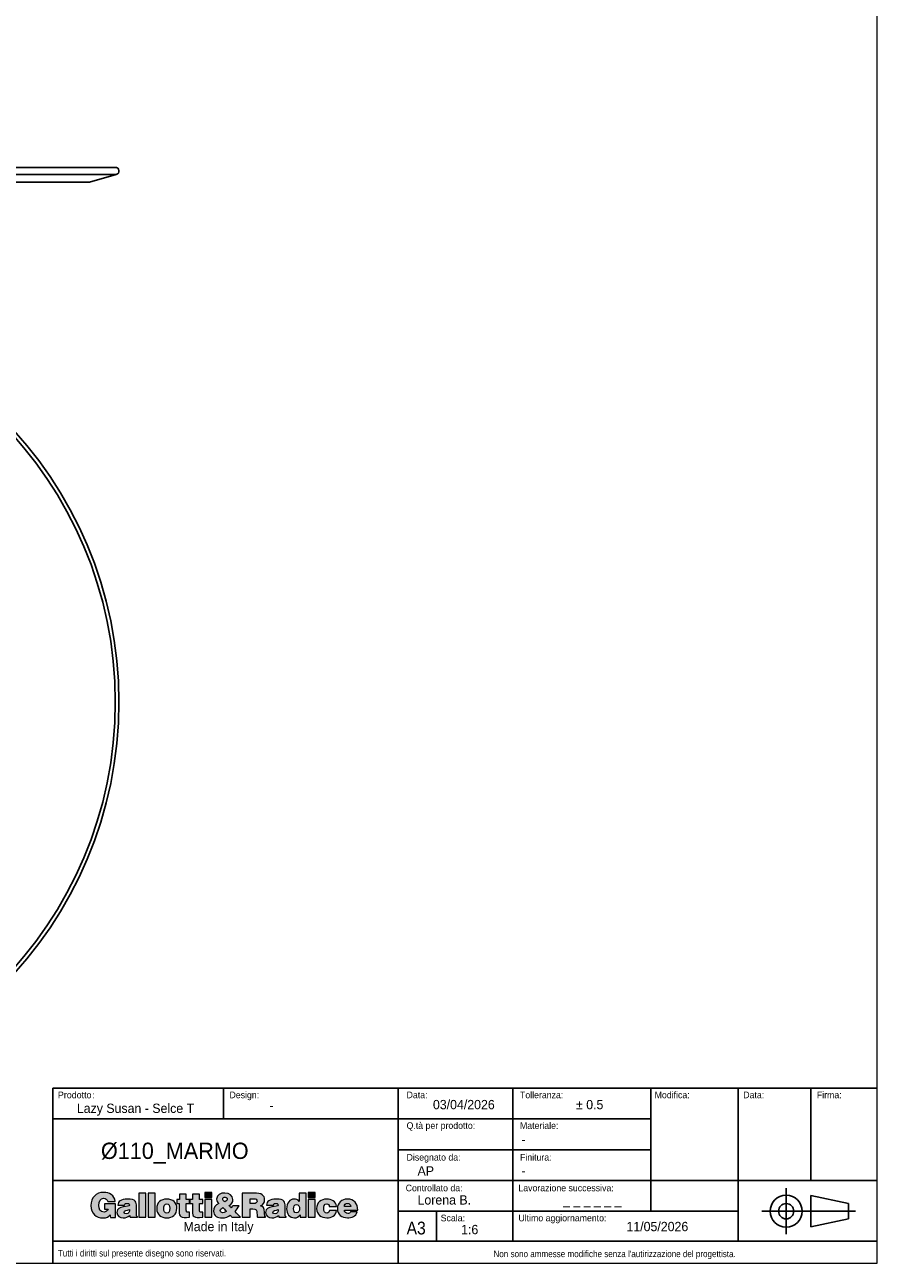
# Model space of a CAD drawing. Header units: millimetres. Extents: x 4005 to 11385, y -1831 to 1613.
# Tile 9 of 12: x 10223 to 11385, y -1831 to -144. Entities that reach past the tile are written whole.
import ezdxf

# ---------------------------------------------------------------- set-up
doc = ezdxf.new("R2010")
doc.units = ezdxf.units.MM
doc.header["$LTSCALE"] = 6
doc.layers.add('ANNOTAZIONI', color=8, linetype='Continuous')
doc.styles.add('SLDTEXTSTYLE1', font='GOTHIC.TTF', dxfattribs={"width": 0.913})
doc.styles.add('SLDTEXTSTYLE2', font='arial.ttf', dxfattribs={"width": 0.948})
doc.styles.add('SLDTEXTSTYLE3', font='arial.ttf', dxfattribs={"width": 0.948})

# ---------------------------------------------------------------- blocks, each defined once
blk = doc.blocks.new('logo_punti di controllo')
at = {"layer": 'ANNOTAZIONI'}
h = blk.add_hatch(color=256, dxfattribs=at)
edge = h.paths.add_edge_path(flags=0)
edge.add_line((169.2, 18.4), (169.2, 64.1))
edge.add_line((169.2, 64.1), (132.1, 64.1))
edge.add_line((132.1, 64.1), (132.1, 46.2))
edge.add_line((132.1, 46.2), (144.1, 46.2))
edge.add_spline(control_points=[(144.1, 46.2), (142.7, 40.5), (135.7, 36.7), (130.2, 36.7), (116.5, 36.7), (112.8, 47.4), (112.8, 59.1), (112.8, 73.7), (117.9, 83.3), (128.6, 83.3), (135.6, 83.3), (140.5, 79.7), (142.5, 72.9)], knot_values=[31.661, 31.661, 31.661, 31.661, 32.661, 32.661, 32.661, 33.661, 33.661, 33.661, 34.661, 34.661, 34.661, 35.661, 35.661, 35.661, 35.661], weights=[1, 1, 1, 1, 1, 1, 1, 1, 1, 1, 1, 1, 1], degree=3, periodic=0)
edge.add_line((142.5, 72.9), (168.2, 72.9))
edge.add_spline(control_points=[(168.2, 72.9), (164.9, 93.2), (148.9, 103.6), (129, 103.6), (102.2, 103.6), (85.7, 85.4), (85.7, 59), (85.7, 30.1), (104.6, 16.4), (125.8, 16.4), (138.8, 16.4), (146.3, 21.3), (150.7, 26.5)], knot_values=[47.825, 47.825, 47.825, 47.825, 48.825, 48.825, 48.825, 49.825, 49.825, 49.825, 50.825, 50.825, 50.825, 51.825, 51.825, 51.825, 51.825], weights=[1, 1, 1, 1, 1, 1, 1, 1, 1, 1, 1, 1, 1], degree=3, periodic=0)
edge.add_line((150.7, 26.5), (151.8, 18.4))
edge.add_line((151.8, 18.4), (169.2, 18.4))
for points in [[(272.4, 18.6), (272.4, 101.4), (248.5, 101.4), (248.5, 18.6)], [(304.5, 18.6), (304.5, 101.4), (280.6, 101.4), (280.6, 18.6)], [(473.1, 103.6), (473.1, 86.6), (497, 86.6), (497, 103.6)], [(825.7, 103.6), (825.7, 86.6), (849.6, 86.6), (849.6, 103.6)], [(497, 18.6), (497, 78.9), (473.1, 78.9), (473.1, 18.6)], [(849.6, 18.6), (849.6, 78.9), (825.7, 78.9), (825.7, 18.6)]]:
    blk.add_hatch(color=256, dxfattribs=at).paths.add_polyline_path(points, flags=0)
h = blk.add_hatch(color=256, dxfattribs=at)
edge = h.paths.add_edge_path(flags=0)
edge.add_line((421.4, 18.6), (421.4, 35.7))
edge.add_spline(control_points=[(421.4, 35.7), (420.2, 35.7), (418.9, 35.7), (417.6, 35.7), (411, 35.7), (410.2, 37.7), (410.2, 43.2), (410.2, 50.5), (410.2, 57.8), (410.2, 65.1)], knot_values=[0, 0, 0, 0, 1.792, 1.792, 1.792, 2.792, 2.792, 2.792, 13.111, 13.111, 13.111, 13.111], weights=[1, 1, 1, 1, 1, 1, 1, 1, 1, 1], degree=3, periodic=0)
edge.add_line((410.2, 65.1), (421.7, 65.1))
edge.add_line((421.7, 65.1), (421.7, 78.9))
edge.add_line((421.7, 78.9), (410.2, 78.9))
edge.add_line((410.2, 78.9), (410.2, 97.6))
edge.add_line((410.2, 97.6), (386.6, 97.6))
edge.add_line((386.6, 97.6), (386.6, 78.9))
edge.add_line((386.6, 78.9), (377.8, 78.9))
edge.add_line((377.8, 78.9), (377.8, 65.1))
edge.add_line((377.8, 65.1), (386.3, 65.1))
edge.add_spline(control_points=[(386.3, 65.1), (386.3, 56.7), (386.3, 48.3), (386.3, 39.9), (386.3, 19.1), (390.1, 16.9), (421.4, 18.6)], knot_values=[74.044, 74.044, 74.044, 74.044, 85.937, 85.937, 85.937, 86.937, 86.937, 86.937, 86.937], weights=[1, 1, 1, 1, 1, 1, 1], degree=3, periodic=0)
h = blk.add_hatch(color=256, dxfattribs=at)
edge = h.paths.add_edge_path(flags=0)
edge.add_line((466.3, 18.6), (466.3, 35.7))
edge.add_spline(control_points=[(466.3, 35.7), (465.1, 35.7), (463.8, 35.7), (462.5, 35.7), (455.9, 35.7), (455.1, 37.7), (455.1, 43.2), (455.1, 50.5), (455.1, 57.8), (455.1, 65.1)], knot_values=[0, 0, 0, 0, 1.792, 1.792, 1.792, 2.792, 2.792, 2.792, 13.111, 13.111, 13.111, 13.111], weights=[1, 1, 1, 1, 1, 1, 1, 1, 1, 1], degree=3, periodic=0)
edge.add_line((455.1, 65.1), (466.6, 65.1))
edge.add_line((466.6, 65.1), (466.6, 78.9))
edge.add_line((466.6, 78.9), (455.1, 78.9))
edge.add_line((455.1, 78.9), (455.1, 97.6))
edge.add_line((455.1, 97.6), (431.5, 97.6))
edge.add_line((431.5, 97.6), (431.5, 78.9))
edge.add_line((431.5, 78.9), (422.7, 78.9))
edge.add_line((422.7, 78.9), (422.7, 65.1))
edge.add_line((422.7, 65.1), (431.2, 65.1))
edge.add_spline(control_points=[(431.2, 65.1), (431.2, 56.7), (431.2, 48.3), (431.2, 39.9), (431.2, 19.1), (435, 16.9), (466.3, 18.6)], knot_values=[74.041, 74.041, 74.041, 74.041, 85.934, 85.934, 85.934, 86.934, 86.934, 86.934, 86.934], weights=[1, 1, 1, 1, 1, 1, 1], degree=3, periodic=0)
h = blk.add_hatch(color=256, dxfattribs=at)
edge = h.paths.add_edge_path(flags=0)
edge.add_line((559.8, 25.6), (566.3, 18.6))
edge.add_line((566.3, 18.6), (595.1, 18.6))
edge.add_line((595.1, 18.6), (576.2, 38))
edge.add_spline(control_points=[(576.2, 38), (581.9, 44), (586.3, 50.9), (590.1, 58.2)], knot_values=[26.367462, 26.367462, 26.367462, 26.367462, 27.367462, 27.367462, 27.367462, 27.367462], weights=[1, 1, 1, 1], degree=3, periodic=0)
edge.add_line((590.1, 58.2), (568.3, 58.2))
edge.add_spline(control_points=[(568.3, 58.2), (566.9, 55.5), (565.2, 53.2), (562.9, 51.3)], knot_values=[37.686462, 37.686462, 37.686462, 37.686462, 38.686462, 38.686462, 38.686462, 38.686462], weights=[1, 1, 1, 1], degree=3, periodic=0)
edge.add_line((562.9, 51.3), (555.8, 58.6))
edge.add_spline(control_points=[(555.8, 58.6), (564.2, 63.2), (569.2, 69.7), (569.2, 79.5), (569.2, 92.9), (556.9, 101.4), (541.6, 101.4), (528.5, 101.4), (513.5, 96.2), (513.5, 80.7), (513.5, 74.3), (516.3, 69.7), (520.6, 65.2)], knot_values=[43.525807, 43.525807, 43.525807, 43.525807, 44.525807, 44.525807, 44.525807, 45.525807, 45.525807, 45.525807, 46.525807, 46.525807, 46.525807, 47.525807, 47.525807, 47.525807, 47.525807], weights=[1, 1, 1, 1, 1, 1, 1, 1, 1, 1, 1, 1, 1], degree=3, periodic=0)
edge.add_spline(control_points=[(520.6, 65.2), (510.1, 59.9), (503.2, 51.6), (503.2, 39.4), (503.2, 23.4), (517.3, 16.4), (532.4, 16.4), (543.2, 16.4), (554.3, 20.9), (559.8, 25.6)], knot_values=[47.525807, 47.525807, 47.525807, 47.525807, 48.525807, 48.525807, 48.525807, 49.525807, 49.525807, 49.525807, 50.525807, 50.525807, 50.525807, 50.525807], weights=[1, 1, 1, 1, 1, 1, 1, 1, 1, 1], degree=3, periodic=0)
edge = h.paths.add_edge_path(flags=0)
edge.add_line((535.2, 51.5), (545.9, 40.2))
edge.add_spline(control_points=[(545.9, 40.2), (547.4, 38.6), (546.8, 39), (543.5, 37)], knot_values=[0, 0, 0, 0, 1, 1, 1, 1], weights=[1, 1, 1, 1], degree=3, periodic=0)
edge.add_spline(control_points=[(543.5, 37), (541.2, 35.6), (536.9, 34), (534.3, 34), (529.6, 34), (526.2, 36.7), (526.2, 41.6), (526.2, 46.3), (530.7, 49.2), (535.2, 51.5)], knot_values=[1, 1, 1, 1, 2, 2, 2, 3, 3, 3, 4, 4, 4, 4], weights=[1, 1, 1, 1, 1, 1, 1, 1, 1, 1], degree=3, periodic=0)
edge = h.paths.add_edge_path(flags=0)
edge.add_spline(control_points=[(541.2, 71.2), (537.3, 73.8), (534.2, 76.7), (534.2, 80.8), (534.2, 85.4), (538.2, 87), (542.2, 87)], knot_values=[2, 2, 2, 2, 3, 3, 3, 4, 4, 4, 4], weights=[1, 1, 1, 1, 1, 1, 1], degree=3, periodic=0)
edge.add_spline(control_points=[(542.2, 87), (544.9, 87), (548.2, 85.9), (549.3, 83.3)], knot_values=[0, 0, 0, 0, 1, 1, 1, 1], weights=[1, 1, 1, 1], degree=3, periodic=0)
edge.add_spline(control_points=[(549.3, 83.3), (551.4, 76.6), (546.6, 73.7), (541.2, 71.2)], knot_values=[1, 1, 1, 1, 2, 2, 2, 2], weights=[1, 1, 1, 1], degree=3, periodic=0)
h = blk.add_hatch(color=256, dxfattribs=at)
edge = h.paths.add_edge_path(flags=0)
edge.add_line((628.3, 47.5), (636.5, 47.5))
edge.add_spline(control_points=[(636.5, 47.5), (649.2, 47.5), (651, 43.9), (651, 33.1), (651, 25.7), (651.7, 20.5), (652.4, 18.6)], knot_values=[0, 0, 0, 0, 1, 1, 1, 2, 2, 2, 2], weights=[1, 1, 1, 1, 1, 1, 1], degree=3, periodic=0)
edge.add_line((652.4, 18.6), (679.9, 18.6))
edge.add_line((679.9, 18.6), (679.9, 21.1))
edge.add_spline(control_points=[(679.9, 21.1), (676.7, 21.1), (677, 24.8), (677, 35.6), (677, 52.3), (671.7, 54.4), (663, 57.6)], knot_values=[16.174, 16.174, 16.174, 16.174, 17.174, 17.174, 17.174, 18.174, 18.174, 18.174, 18.174], weights=[1, 1, 1, 1, 1, 1, 1], degree=3, periodic=0)
edge.add_spline(control_points=[(663, 57.6), (672.6, 60.2), (676.9, 68.3), (676.9, 77.8), (676.9, 93.9), (667.8, 101.4), (640.2, 101.4), (627.2, 101.4), (614.2, 101.4), (601.1, 101.4)], knot_values=[18.174, 18.174, 18.174, 18.174, 19.174, 19.174, 19.174, 20.174, 20.174, 20.174, 38.639, 38.639, 38.639, 38.639], weights=[1, 1, 1, 1, 1, 1, 1, 1, 1, 1], degree=3, periodic=0)
edge.add_line((601.1, 101.4), (601.1, 18.6))
edge.add_line((601.1, 18.6), (628.3, 18.6))
edge.add_line((628.3, 18.6), (628.3, 47.5))
edge = h.paths.add_edge_path(flags=0)
edge.add_line((628.3, 65.6), (628.3, 82.1))
edge.add_spline(control_points=[(628.3, 82.1), (632.5, 82.1), (636.7, 82.1), (640.9, 82.1), (647.2, 82.1), (651.8, 79.3), (651.8, 73.4), (651.8, 67.7), (647.3, 65.6), (639, 65.6), (635.4, 65.6), (631.8, 65.6), (628.3, 65.6)], knot_values=[0, 0, 0, 0, 5.974, 5.974, 5.974, 6.974, 6.974, 6.974, 7.974, 7.974, 7.974, 13.024, 13.024, 13.024, 13.024], weights=[1, 1, 1, 1, 1, 1, 1, 1, 1, 1, 1, 1, 1], degree=3, periodic=0)
h = blk.add_hatch(color=256, dxfattribs=at)
edge = h.paths.add_edge_path(flags=0)
edge.add_line((797.6, 18.6), (819.1, 18.6))
edge.add_line((819.1, 18.6), (819.1, 101.4))
edge.add_line((819.1, 101.4), (795.2, 101.4))
edge.add_line((795.2, 101.4), (795.2, 72.8))
edge.add_spline(control_points=[(795.2, 72.8), (790.2, 78.7), (784.9, 80.6), (777.3, 80.6), (762.9, 80.6), (751.8, 67.6), (751.8, 47.6), (751.8, 30.6), (761, 16.9), (779.1, 16.9), (786.8, 16.9), (792, 19.3), (797.6, 26.7)], knot_values=[63.921, 63.921, 63.921, 63.921, 64.921, 64.921, 64.921, 65.921, 65.921, 65.921, 66.921, 66.921, 66.921, 67.921, 67.921, 67.921, 67.921], weights=[1, 1, 1, 1, 1, 1, 1, 1, 1, 1, 1, 1, 1], degree=3, periodic=0)
edge.add_line((797.6, 26.7), (797.6, 18.6))
edge = h.paths.add_edge_path(flags=0)
edge.add_spline(control_points=[(785.8, 62.1), (793.7, 62.1), (796, 54.8), (796, 48.2), (796, 41.1), (793.4, 34.1), (785.1, 34.1)], knot_values=[2, 2, 2, 2, 3, 3, 3, 4, 4, 4, 4], weights=[1, 1, 1, 1, 1, 1, 1], degree=3, periodic=0)
edge.add_spline(control_points=[(785.1, 34.1), (777.3, 34.1), (775.7, 41.5), (775.7, 47.8), (775.7, 54.5), (777.9, 62.1), (785.8, 62.1)], knot_values=[0, 0, 0, 0, 1, 1, 1, 2, 2, 2, 2], weights=[1, 1, 1, 1, 1, 1, 1], degree=3, periodic=0)
h = blk.add_hatch(color=256, dxfattribs=at)
edge = h.paths.add_edge_path(flags=0)
edge.add_line((219, 18.6), (243.7, 18.6))
edge.add_line((243.7, 18.6), (243.7, 19.8))
edge.add_spline(control_points=[(243.7, 19.8), (240.6, 22.3), (240.5, 24), (240.5, 27.5), (240.5, 36.9), (240.5, 46.2), (240.5, 55.6), (240.5, 70), (238.7, 80.6), (210.2, 80.6), (186.4, 80.6), (177.4, 73.1), (177.4, 60.3)], knot_values=[0.543, 0.543, 0.543, 0.543, 1.543, 1.543, 1.543, 14.848, 14.848, 14.848, 15.848, 15.848, 15.848, 16.848, 16.848, 16.848, 16.848], weights=[1, 1, 1, 1, 1, 1, 1, 1, 1, 1, 1, 1, 1], degree=3, periodic=0)
edge.add_line((177.4, 60.3), (200.3, 60.3))
edge.add_spline(control_points=[(200.3, 60.3), (200.9, 65.5), (205.4, 66.2), (208.7, 66.2), (211.3, 66.2), (216.5, 65.6), (216.5, 61.3), (216.5, 50), (173.7, 62.4), (173.7, 35.1), (173.7, 22.5), (183.8, 16.9), (195.2, 16.9), (204.1, 16.9), (211, 18.7), (217.8, 25.1)], knot_values=[27.71, 27.71, 27.71, 27.71, 28.71, 28.71, 28.71, 29.71, 29.71, 29.71, 30.71, 30.71, 30.71, 31.71, 31.71, 31.71, 32.71, 32.71, 32.71, 32.71], weights=[1, 1, 1, 1, 1, 1, 1, 1, 1, 1, 1, 1, 1, 1, 1, 1], degree=3, periodic=0)
edge.add_line((217.8, 25.1), (219, 18.6))
edge = h.paths.add_edge_path(flags=0)
edge.add_spline(control_points=[(216.5, 45.3), (217.1, 37), (214.4, 30.5), (206, 30.5)], knot_values=[2, 2, 2, 2, 3, 3, 3, 3], weights=[1, 1, 1, 1], degree=3, periodic=0)
edge.add_spline(control_points=[(206, 30.5), (201.3, 30.5), (198.4, 32.5), (198.4, 35.5), (198.4, 43.3), (208.7, 41.5), (216.5, 45.3)], knot_values=[0, 0, 0, 0, 1, 1, 1, 2, 2, 2, 2], weights=[1, 1, 1, 1, 1, 1, 1], degree=3, periodic=0)
h = blk.add_hatch(color=256, dxfattribs=at)
edge = h.paths.add_edge_path(flags=0)
edge.add_spline(control_points=[(378.1, 49.3), (378.1, 68), (365, 80.6), (343.8, 80.6), (323.4, 80.6), (309.6, 69), (309.6, 48)], knot_values=[2, 2, 2, 2, 3, 3, 3, 4, 4, 4, 4], weights=[1, 1, 1, 1, 1, 1, 1], degree=3, periodic=0)
edge.add_spline(control_points=[(309.6, 48), (309.6, 27.5), (324.6, 16.9), (343.9, 16.9), (363.2, 16.9), (378.1, 27.2), (378.1, 49.3)], knot_values=[0, 0, 0, 0, 1, 1, 1, 2, 2, 2, 2], weights=[1, 1, 1, 1, 1, 1, 1], degree=3, periodic=0)
edge = h.paths.add_edge_path(flags=0)
edge.add_spline(control_points=[(343.9, 33), (337.8, 33), (333.5, 37.9), (333.5, 49.3), (333.5, 56.1), (335.9, 64.5), (344.1, 64.5)], knot_values=[2, 2, 2, 2, 3, 3, 3, 4, 4, 4, 4], weights=[1, 1, 1, 1, 1, 1, 1], degree=3, periodic=0)
edge.add_spline(control_points=[(344.1, 64.5), (350.3, 64.8), (354.2, 58.2), (354.2, 49.3), (354.2, 37.9), (350.3, 33), (343.9, 33)], knot_values=[0, 0, 0, 0, 1, 1, 1, 2, 2, 2, 2], weights=[1, 1, 1, 1, 1, 1, 1], degree=3, periodic=0)
h = blk.add_hatch(color=256, dxfattribs=at)
edge = h.paths.add_edge_path(flags=0)
edge.add_line((725.6, 18.6), (750.3, 18.6))
edge.add_line((750.3, 18.6), (750.3, 19.8))
edge.add_spline(control_points=[(750.3, 19.8), (747.2, 22.3), (747.1, 24), (747.1, 27.5), (747.1, 36.9), (747.1, 46.2), (747.1, 55.6), (747.1, 70), (745.4, 80.6), (716.9, 80.6), (693.1, 80.6), (684, 73.1), (684, 60.3)], knot_values=[0.543, 0.543, 0.543, 0.543, 1.543, 1.543, 1.543, 14.848, 14.848, 14.848, 15.848, 15.848, 15.848, 16.848, 16.848, 16.848, 16.848], weights=[1, 1, 1, 1, 1, 1, 1, 1, 1, 1, 1, 1, 1], degree=3, periodic=0)
edge.add_line((684, 60.3), (707, 60.3))
edge.add_spline(control_points=[(707, 60.3), (707.5, 65.5), (712, 66.2), (715.4, 66.2), (717.9, 66.2), (723.2, 65.6), (723.2, 61.3), (723.2, 50), (680.3, 62.4), (680.3, 35.1), (680.3, 22.5), (690.4, 16.9), (701.8, 16.9), (710.8, 16.9), (717.7, 18.7), (724.4, 25.1)], knot_values=[27.709, 27.709, 27.709, 27.709, 28.709, 28.709, 28.709, 29.709, 29.709, 29.709, 30.709, 30.709, 30.709, 31.709, 31.709, 31.709, 32.709, 32.709, 32.709, 32.709], weights=[1, 1, 1, 1, 1, 1, 1, 1, 1, 1, 1, 1, 1, 1, 1, 1], degree=3, periodic=0)
edge.add_line((724.4, 25.1), (725.6, 18.6))
edge = h.paths.add_edge_path(flags=0)
edge.add_spline(control_points=[(723.2, 45.3), (723.7, 37), (721, 30.5), (712.6, 30.5)], knot_values=[2, 2, 2, 2, 3, 3, 3, 3], weights=[1, 1, 1, 1], degree=3, periodic=0)
edge.add_spline(control_points=[(712.6, 30.5), (707.9, 30.5), (705, 32.5), (705, 35.5), (705, 43.3), (715.4, 41.5), (723.2, 45.3)], knot_values=[0, 0, 0, 0, 1, 1, 1, 2, 2, 2, 2], weights=[1, 1, 1, 1, 1, 1, 1], degree=3, periodic=0)
h = blk.add_hatch(color=256, dxfattribs=at)
edge = h.paths.add_edge_path(flags=0)
edge.add_line((897.4, 55.9), (921.7, 55.9))
edge.add_spline(control_points=[(921.7, 55.9), (920, 73.7), (904.8, 80.6), (888.7, 80.6), (868.8, 80.6), (854.3, 68.7), (854.3, 48.2), (854.3, 27.8), (869.3, 16.9), (888.7, 16.9), (905.4, 16.9), (920.1, 23.7), (922.2, 42)], knot_values=[0, 0, 0, 0, 1, 1, 1, 2, 2, 2, 3, 3, 3, 4, 4, 4, 4], weights=[1, 1, 1, 1, 1, 1, 1, 1, 1, 1, 1, 1, 1], degree=3, periodic=0)
edge.add_line((922.2, 42), (898, 42))
edge.add_spline(control_points=[(898, 42), (897.3, 37.2), (894.9, 33), (888.7, 33), (881.7, 33), (878.2, 39), (878.2, 48), (878.2, 55.2), (879.7, 64.5), (888.7, 64.5), (891.3, 64.5), (893.4, 63.7), (894.9, 62.1)], knot_values=[15.404, 15.404, 15.404, 15.404, 16.404, 16.404, 16.404, 17.404, 17.404, 17.404, 18.404, 18.404, 18.404, 19.404, 19.404, 19.404, 19.404], weights=[1, 1, 1, 1, 1, 1, 1, 1, 1, 1, 1, 1, 1], degree=3, periodic=0)
edge.add_spline(control_points=[(894.9, 62.1), (896.4, 60.6), (897.3, 58.5), (897.4, 55.9)], knot_values=[19.404, 19.404, 19.404, 19.404, 20.404, 20.404, 20.404, 20.404], weights=[1, 1, 1, 1], degree=3, periodic=0)
h = blk.add_hatch(color=256, dxfattribs=at)
edge = h.paths.add_edge_path(flags=0)
edge.add_line((948.7, 43.3), (994.3, 43.3))
edge.add_spline(control_points=[(994.3, 43.3), (994.7, 65.2), (981.2, 80.6), (958.9, 80.6), (939.6, 80.6), (924.8, 67.9), (924.8, 48.2), (924.8, 27.9), (939.7, 16.9), (959, 16.9), (973.1, 16.9), (988.2, 21.8), (992.4, 36.8)], knot_values=[0, 0, 0, 0, 1, 1, 1, 2, 2, 2, 3, 3, 3, 4, 4, 4, 4], weights=[1, 1, 1, 1, 1, 1, 1, 1, 1, 1, 1, 1, 1], degree=3, periodic=0)
edge.add_line((992.4, 36.8), (969.5, 36.8))
edge.add_spline(control_points=[(969.5, 36.8), (967.8, 33.2), (964.3, 31.5), (960.5, 31.5), (954.2, 31.5), (948.7, 36.2), (948.7, 43.3)], knot_values=[14.806, 14.806, 14.806, 14.806, 15.806, 15.806, 15.806, 16.806, 16.806, 16.806, 16.806], weights=[1, 1, 1, 1, 1, 1, 1], degree=3, periodic=0)
edge = h.paths.add_edge_path(flags=0)
edge.add_line((970.4, 55.5), (948.7, 55.5))
edge.add_spline(control_points=[(948.7, 55.5), (948.7, 62), (952.7, 66), (959.8, 66), (965.5, 66), (970.4, 61), (970.4, 55.5)], knot_values=[0, 0, 0, 0, 1, 1, 1, 2, 2, 2, 2], weights=[1, 1, 1, 1, 1, 1, 1], degree=3, periodic=0)
at = {"color": 7, "linetype": 'Continuous', "lineweight": 18}
for points, knots in [([(168.2, 72.9), (164.9, 93.2), (148.9, 103.6), (129, 103.6), (102.2, 103.6), (85.7, 85.4), (85.7, 59), (85.7, 30.1), (104.6, 16.4), (125.8, 16.4), (138.8, 16.4), (146.3, 21.3), (150.7, 26.5)], [47.825, 47.825, 47.825, 47.825, 48.825, 48.825, 48.825, 49.825, 49.825, 49.825, 50.825, 50.825, 50.825, 51.825, 51.825, 51.825, 51.825]), ([(555.8, 58.6), (564.2, 63.2), (569.2, 69.7), (569.2, 79.5), (569.2, 92.9), (556.9, 101.4), (541.6, 101.4), (528.5, 101.4), (513.5, 96.2), (513.5, 80.7), (513.5, 74.3), (516.3, 69.7), (520.6, 65.2)], [43.525807, 43.525807, 43.525807, 43.525807, 44.525807, 44.525807, 44.525807, 45.525807, 45.525807, 45.525807, 46.525807, 46.525807, 46.525807, 47.525807, 47.525807, 47.525807, 47.525807]), ([(541.2, 71.2), (537.3, 73.8), (534.2, 76.7), (534.2, 80.8), (534.2, 85.4), (538.2, 87), (542.2, 87)], [2, 2, 2, 2, 3, 3, 3, 4, 4, 4, 4]), ([(663, 57.6), (672.6, 60.2), (676.9, 68.3), (676.9, 77.8), (676.9, 93.9), (667.8, 101.4), (640.2, 101.4), (627.2, 101.4), (614.2, 101.4), (601.1, 101.4)], [18.174, 18.174, 18.174, 18.174, 19.174, 19.174, 19.174, 20.174, 20.174, 20.174, 38.639, 38.639, 38.639, 38.639]), ([(144.1, 46.2), (142.7, 40.5), (135.7, 36.7), (130.2, 36.7), (116.5, 36.7), (112.8, 47.4), (112.8, 59.1), (112.8, 73.7), (117.9, 83.3), (128.6, 83.3), (135.6, 83.3), (140.5, 79.7), (142.5, 72.9)], [31.661, 31.661, 31.661, 31.661, 32.661, 32.661, 32.661, 33.661, 33.661, 33.661, 34.661, 34.661, 34.661, 35.661, 35.661, 35.661, 35.661]), ([(200.3, 60.3), (200.9, 65.5), (205.4, 66.2), (208.7, 66.2), (211.3, 66.2), (216.5, 65.6), (216.5, 61.3), (216.5, 50), (173.7, 62.4), (173.7, 35.1), (173.7, 22.5), (183.8, 16.9), (195.2, 16.9), (204.1, 16.9), (211, 18.7), (217.8, 25.1)], [27.71, 27.71, 27.71, 27.71, 28.71, 28.71, 28.71, 29.71, 29.71, 29.71, 30.71, 30.71, 30.71, 31.71, 31.71, 31.71, 32.71, 32.71, 32.71, 32.71]), ([(243.7, 19.8), (240.6, 22.3), (240.5, 24), (240.5, 27.5), (240.5, 36.9), (240.5, 46.2), (240.5, 55.6), (240.5, 70), (238.7, 80.6), (210.2, 80.6), (186.4, 80.6), (177.4, 73.1), (177.4, 60.3)], [0.543, 0.543, 0.543, 0.543, 1.543, 1.543, 1.543, 14.848, 14.848, 14.848, 15.848, 15.848, 15.848, 16.848, 16.848, 16.848, 16.848]), ([(206, 30.5), (201.3, 30.5), (198.4, 32.5), (198.4, 35.5), (198.4, 43.3), (208.7, 41.5), (216.5, 45.3)], [0, 0, 0, 0, 1, 1, 1, 2, 2, 2, 2]), ([(378.1, 49.3), (378.1, 68), (365, 80.6), (343.8, 80.6), (323.4, 80.6), (309.6, 69), (309.6, 48)], [2, 2, 2, 2, 3, 3, 3, 4, 4, 4, 4]), ([(309.6, 48), (309.6, 27.5), (324.6, 16.9), (343.9, 16.9), (363.2, 16.9), (378.1, 27.2), (378.1, 49.3)], [0, 0, 0, 0, 1, 1, 1, 2, 2, 2, 2]), ([(343.9, 33), (337.8, 33), (333.5, 37.9), (333.5, 49.3), (333.5, 56.1), (335.9, 64.5), (344.1, 64.5)], [2, 2, 2, 2, 3, 3, 3, 4, 4, 4, 4]), ([(344.1, 64.5), (350.3, 64.8), (354.2, 58.2), (354.2, 49.3), (354.2, 37.9), (350.3, 33), (343.9, 33)], [0, 0, 0, 0, 1, 1, 1, 2, 2, 2, 2]), ([(386.3, 65.1), (386.3, 56.7), (386.3, 48.3), (386.3, 39.9), (386.3, 19.1), (390.1, 16.9), (421.4, 18.6)], [74.044, 74.044, 74.044, 74.044, 85.937, 85.937, 85.937, 86.937, 86.937, 86.937, 86.937]), ([(421.4, 35.7), (420.2, 35.7), (418.9, 35.7), (417.6, 35.7), (411, 35.7), (410.2, 37.7), (410.2, 43.2), (410.2, 50.5), (410.2, 57.8), (410.2, 65.1)], [0, 0, 0, 0, 1.792, 1.792, 1.792, 2.792, 2.792, 2.792, 13.111, 13.111, 13.111, 13.111]), ([(431.2, 65.1), (431.2, 56.7), (431.2, 48.3), (431.2, 39.9), (431.2, 19.1), (435, 16.9), (466.3, 18.6)], [74.041, 74.041, 74.041, 74.041, 85.934, 85.934, 85.934, 86.934, 86.934, 86.934, 86.934]), ([(466.3, 35.7), (465.1, 35.7), (463.8, 35.7), (462.5, 35.7), (455.9, 35.7), (455.1, 37.7), (455.1, 43.2), (455.1, 50.5), (455.1, 57.8), (455.1, 65.1)], [0, 0, 0, 0, 1.792, 1.792, 1.792, 2.792, 2.792, 2.792, 13.111, 13.111, 13.111, 13.111]), ([(520.6, 65.2), (510.1, 59.9), (503.2, 51.6), (503.2, 39.4), (503.2, 23.4), (517.3, 16.4), (532.4, 16.4), (543.2, 16.4), (554.3, 20.9), (559.8, 25.6)], [47.525807, 47.525807, 47.525807, 47.525807, 48.525807, 48.525807, 48.525807, 49.525807, 49.525807, 49.525807, 50.525807, 50.525807, 50.525807, 50.525807]), ([(543.5, 37), (541.2, 35.6), (536.9, 34), (534.3, 34), (529.6, 34), (526.2, 36.7), (526.2, 41.6), (526.2, 46.3), (530.7, 49.2), (535.2, 51.5)], [1, 1, 1, 1, 2, 2, 2, 3, 3, 3, 4, 4, 4, 4]), ([(628.3, 82.1), (632.5, 82.1), (636.7, 82.1), (640.9, 82.1), (647.2, 82.1), (651.8, 79.3), (651.8, 73.4), (651.8, 67.7), (647.3, 65.6), (639, 65.6), (635.4, 65.6), (631.8, 65.6), (628.3, 65.6)], [0, 0, 0, 0, 5.974, 5.974, 5.974, 6.974, 6.974, 6.974, 7.974, 7.974, 7.974, 13.024, 13.024, 13.024, 13.024]), ([(636.5, 47.5), (649.2, 47.5), (651, 43.9), (651, 33.1), (651, 25.7), (651.7, 20.5), (652.4, 18.6)], [0, 0, 0, 0, 1, 1, 1, 2, 2, 2, 2]), ([(679.9, 21.1), (676.7, 21.1), (677, 24.8), (677, 35.6), (677, 52.3), (671.7, 54.4), (663, 57.6)], [16.174, 16.174, 16.174, 16.174, 17.174, 17.174, 17.174, 18.174, 18.174, 18.174, 18.174]), ([(707, 60.3), (707.5, 65.5), (712, 66.2), (715.4, 66.2), (717.9, 66.2), (723.2, 65.6), (723.2, 61.3), (723.2, 50), (680.3, 62.4), (680.3, 35.1), (680.3, 22.5), (690.4, 16.9), (701.8, 16.9), (710.8, 16.9), (717.7, 18.7), (724.4, 25.1)], [27.709, 27.709, 27.709, 27.709, 28.709, 28.709, 28.709, 29.709, 29.709, 29.709, 30.709, 30.709, 30.709, 31.709, 31.709, 31.709, 32.709, 32.709, 32.709, 32.709]), ([(750.3, 19.8), (747.2, 22.3), (747.1, 24), (747.1, 27.5), (747.1, 36.9), (747.1, 46.2), (747.1, 55.6), (747.1, 70), (745.4, 80.6), (716.9, 80.6), (693.1, 80.6), (684, 73.1), (684, 60.3)], [0.543, 0.543, 0.543, 0.543, 1.543, 1.543, 1.543, 14.848, 14.848, 14.848, 15.848, 15.848, 15.848, 16.848, 16.848, 16.848, 16.848]), ([(712.6, 30.5), (707.9, 30.5), (705, 32.5), (705, 35.5), (705, 43.3), (715.4, 41.5), (723.2, 45.3)], [0, 0, 0, 0, 1, 1, 1, 2, 2, 2, 2]), ([(795.2, 72.8), (790.2, 78.7), (784.9, 80.6), (777.3, 80.6), (762.9, 80.6), (751.8, 67.6), (751.8, 47.6), (751.8, 30.6), (761, 16.9), (779.1, 16.9), (786.8, 16.9), (792, 19.3), (797.6, 26.7)], [63.921, 63.921, 63.921, 63.921, 64.921, 64.921, 64.921, 65.921, 65.921, 65.921, 66.921, 66.921, 66.921, 67.921, 67.921, 67.921, 67.921]), ([(785.1, 34.1), (777.3, 34.1), (775.7, 41.5), (775.7, 47.8), (775.7, 54.5), (777.9, 62.1), (785.8, 62.1)], [0, 0, 0, 0, 1, 1, 1, 2, 2, 2, 2]), ([(785.8, 62.1), (793.7, 62.1), (796, 54.8), (796, 48.2), (796, 41.1), (793.4, 34.1), (785.1, 34.1)], [2, 2, 2, 2, 3, 3, 3, 4, 4, 4, 4]), ([(921.7, 55.9), (920, 73.7), (904.8, 80.6), (888.7, 80.6), (868.8, 80.6), (854.3, 68.7), (854.3, 48.2), (854.3, 27.8), (869.3, 16.9), (888.7, 16.9), (905.4, 16.9), (920.1, 23.7), (922.2, 42)], [0, 0, 0, 0, 1, 1, 1, 2, 2, 2, 3, 3, 3, 4, 4, 4, 4]), ([(898, 42), (897.3, 37.2), (894.9, 33), (888.7, 33), (881.7, 33), (878.2, 39), (878.2, 48), (878.2, 55.2), (879.7, 64.5), (888.7, 64.5), (891.3, 64.5), (893.4, 63.7), (894.9, 62.1)], [15.404, 15.404, 15.404, 15.404, 16.404, 16.404, 16.404, 17.404, 17.404, 17.404, 18.404, 18.404, 18.404, 19.404, 19.404, 19.404, 19.404]), ([(994.3, 43.3), (994.7, 65.2), (981.2, 80.6), (958.9, 80.6), (939.6, 80.6), (924.8, 67.9), (924.8, 48.2), (924.8, 27.9), (939.7, 16.9), (959, 16.9), (973.1, 16.9), (988.2, 21.8), (992.4, 36.8)], [0, 0, 0, 0, 1, 1, 1, 2, 2, 2, 3, 3, 3, 4, 4, 4, 4]), ([(948.7, 55.5), (948.7, 62), (952.7, 66), (959.8, 66), (965.5, 66), (970.4, 61), (970.4, 55.5)], [0, 0, 0, 0, 1, 1, 1, 2, 2, 2, 2]), ([(969.5, 36.8), (967.8, 33.2), (964.3, 31.5), (960.5, 31.5), (954.2, 31.5), (948.7, 36.2), (948.7, 43.3)], [14.806, 14.806, 14.806, 14.806, 15.806, 15.806, 15.806, 16.806, 16.806, 16.806, 16.806])]:
    blk.add_open_spline(points, degree=3, knots=knots, dxfattribs=at)
for points, degree in [([(248.5, 101.4), (248.5, 60), (248.5, 18.6)], 2), ([(272.4, 101.4), (260.4, 101.4), (248.5, 101.4)], 2), ([(272.4, 18.6), (272.4, 60), (272.4, 101.4)], 2), ([(280.6, 101.4), (280.6, 60), (280.6, 18.6)], 2), ([(304.5, 101.4), (292.6, 101.4), (280.6, 101.4)], 2), ([(304.5, 18.6), (304.5, 60), (304.5, 101.4)], 2), ([(386.6, 97.6), (386.6, 91.3), (386.6, 85.1), (386.6, 78.9)], 3), ([(410.2, 97.6), (402.3, 97.6), (394.5, 97.6), (386.6, 97.6)], 3), ([(410.2, 78.9), (410.2, 85.1), (410.2, 91.3), (410.2, 97.6)], 3), ([(431.5, 97.6), (431.5, 91.3), (431.5, 85.1), (431.5, 78.9)], 3), ([(455.1, 97.6), (447.2, 97.6), (439.4, 97.6), (431.5, 97.6)], 3), ([(455.1, 78.9), (455.1, 85.1), (455.1, 91.3), (455.1, 97.6)], 3), ([(473.1, 103.6), (473.1, 95.1), (473.1, 86.6)], 2), ([(497, 103.6), (485, 103.6), (473.1, 103.6)], 2), ([(473.1, 86.6), (485, 86.6), (497, 86.6)], 2), ([(497, 86.6), (497, 95.1), (497, 103.6)], 2), ([(542.2, 87), (544.9, 87), (548.2, 85.9), (549.3, 83.3)], 3), ([(601.1, 101.4), (601.1, 73.8), (601.1, 46.2), (601.1, 18.6)], 3), ([(795.2, 101.4), (795.2, 91.8), (795.2, 82.3), (795.2, 72.8)], 3), ([(819.1, 101.4), (811.2, 101.4), (803.2, 101.4), (795.2, 101.4)], 3), ([(819.1, 18.6), (819.1, 46.2), (819.1, 73.8), (819.1, 101.4)], 3), ([(825.7, 103.6), (825.7, 95.1), (825.7, 86.6)], 2), ([(849.6, 103.6), (837.6, 103.6), (825.7, 103.6)], 2), ([(825.7, 86.6), (837.6, 86.6), (849.6, 86.6)], 2), ([(849.6, 86.6), (849.6, 95.1), (849.6, 103.6)], 2), ([(132.1, 64.1), (132.1, 58.2), (132.1, 52.2), (132.1, 46.2)], 3), ([(169.2, 64.1), (156.9, 64.1), (144.5, 64.1), (132.1, 64.1)], 3), ([(132.1, 46.2), (136.1, 46.2), (140.1, 46.2), (144.1, 46.2)], 3), ([(142.5, 72.9), (151, 72.9), (159.6, 72.9), (168.2, 72.9)], 3), ([(169.2, 18.4), (169.2, 33.6), (169.2, 48.9), (169.2, 64.1)], 3), ([(177.4, 60.3), (185, 60.3), (192.7, 60.3), (200.3, 60.3)], 3), ([(216.5, 45.3), (217.1, 37), (214.4, 30.5), (206, 30.5)], 3), ([(377.8, 78.9), (377.8, 74.3), (377.8, 69.7), (377.8, 65.1)], 3), ([(386.6, 78.9), (383.7, 78.9), (380.7, 78.9), (377.8, 78.9)], 3), ([(377.8, 65.1), (380.6, 65.1), (383.4, 65.1), (386.3, 65.1)], 3), ([(421.7, 78.9), (417.8, 78.9), (414, 78.9), (410.2, 78.9)], 3), ([(410.2, 65.1), (414, 65.1), (417.8, 65.1), (421.7, 65.1)], 3), ([(421.7, 65.1), (421.7, 69.7), (421.7, 74.3), (421.7, 78.9)], 3), ([(422.7, 78.9), (422.7, 74.3), (422.7, 69.7), (422.7, 65.1)], 3), ([(431.5, 78.9), (428.6, 78.9), (425.6, 78.9), (422.7, 78.9)], 3), ([(422.7, 65.1), (425.5, 65.1), (428.3, 65.1), (431.2, 65.1)], 3), ([(466.6, 78.9), (462.7, 78.9), (458.9, 78.9), (455.1, 78.9)], 3), ([(455.1, 65.1), (458.9, 65.1), (462.7, 65.1), (466.6, 65.1)], 3), ([(466.6, 65.1), (466.6, 69.7), (466.6, 74.3), (466.6, 78.9)], 3), ([(473.1, 78.9), (473.1, 48.7), (473.1, 18.6)], 2), ([(497, 78.9), (485, 78.9), (473.1, 78.9)], 2), ([(497, 18.6), (497, 48.7), (497, 78.9)], 2), ([(535.2, 51.5), (538.8, 47.7), (542.3, 44), (545.9, 40.2)], 3), ([(549.3, 83.3), (551.4, 76.6), (546.6, 73.7), (541.2, 71.2)], 3), ([(562.9, 51.3), (560.5, 53.7), (558.1, 56.2), (555.8, 58.6)], 3), ([(568.3, 58.2), (566.9, 55.5), (565.2, 53.2), (562.9, 51.3)], 3), ([(590.1, 58.2), (582.9, 58.2), (575.6, 58.2), (568.3, 58.2)], 3), ([(576.2, 38), (581.9, 44), (586.3, 50.9), (590.1, 58.2)], 3), ([(628.3, 65.6), (628.3, 71.1), (628.3, 76.6), (628.3, 82.1)], 3), ([(628.3, 47.5), (631, 47.5), (633.8, 47.5), (636.5, 47.5)], 3), ([(628.3, 18.6), (628.3, 28.2), (628.3, 37.9), (628.3, 47.5)], 3), ([(684, 60.3), (691.6, 60.3), (699.3, 60.3), (707, 60.3)], 3), ([(723.2, 45.3), (723.7, 37), (721, 30.5), (712.6, 30.5)], 3), ([(825.7, 78.9), (825.7, 48.7), (825.7, 18.6)], 2), ([(849.6, 78.9), (837.6, 78.9), (825.7, 78.9)], 2), ([(849.6, 18.6), (849.6, 48.7), (849.6, 78.9)], 2), ([(894.9, 62.1), (896.4, 60.6), (897.3, 58.5), (897.4, 55.9)], 3), ([(897.4, 55.9), (905.5, 55.9), (913.6, 55.9), (921.7, 55.9)], 3), ([(970.4, 55.5), (963.2, 55.5), (955.9, 55.5), (948.7, 55.5)], 3), ([(948.7, 43.3), (963.9, 43.3), (979.1, 43.3), (994.3, 43.3)], 3), ([(150.7, 26.5), (151.1, 23.8), (151.4, 21.1), (151.8, 18.4)], 3), ([(151.8, 18.4), (157.6, 18.4), (163.4, 18.4), (169.2, 18.4)], 3), ([(217.8, 25.1), (218.2, 22.9), (218.6, 20.8), (219, 18.6)], 3), ([(219, 18.6), (227.2, 18.6), (235.4, 18.6), (243.7, 18.6)], 3), ([(243.7, 18.6), (243.7, 19), (243.7, 19.4), (243.7, 19.8)], 3), ([(248.5, 18.6), (260.4, 18.6), (272.4, 18.6)], 2), ([(280.6, 18.6), (292.6, 18.6), (304.5, 18.6)], 2), ([(421.4, 18.6), (421.4, 24.3), (421.4, 30), (421.4, 35.7)], 3), ([(466.3, 18.6), (466.3, 24.3), (466.3, 30), (466.3, 35.7)], 3), ([(473.1, 18.6), (485, 18.6), (497, 18.6)], 2), ([(545.9, 40.2), (547.4, 38.6), (546.8, 39), (543.5, 37)], 3), ([(559.8, 25.6), (562, 23.3), (564.2, 21), (566.3, 18.6)], 3), ([(566.3, 18.6), (575.9, 18.6), (585.5, 18.6), (595.1, 18.6)], 3), ([(595.1, 18.6), (588.8, 25.1), (582.5, 31.6), (576.2, 38)], 3), ([(601.1, 18.6), (610.2, 18.6), (619.2, 18.6), (628.3, 18.6)], 3), ([(652.4, 18.6), (661.6, 18.6), (670.7, 18.6), (679.9, 18.6)], 3), ([(679.9, 18.6), (679.9, 19.5), (679.9, 20.3), (679.9, 21.1)], 3), ([(724.4, 25.1), (724.8, 22.9), (725.2, 20.8), (725.6, 18.6)], 3), ([(725.6, 18.6), (733.8, 18.6), (742.1, 18.6), (750.3, 18.6)], 3), ([(750.3, 18.6), (750.3, 19), (750.3, 19.4), (750.3, 19.8)], 3), ([(797.6, 26.7), (797.6, 24), (797.6, 21.3), (797.6, 18.6)], 3), ([(797.6, 18.6), (804.8, 18.6), (812, 18.6), (819.1, 18.6)], 3), ([(825.7, 18.6), (837.6, 18.6), (849.6, 18.6)], 2), ([(922.2, 42), (914.1, 42), (906.1, 42), (898, 42)], 3), ([(992.4, 36.8), (984.7, 36.8), (977.1, 36.8), (969.5, 36.8)], 3)]:
    blk.add_open_spline(points, degree=degree, dxfattribs=at)
blk = doc.blocks.new('SW_NOTE_0')
at = {"layer": 'ANNOTAZIONI', "color": 0, "attachment_point": 1}
for s, insert, char_height, style in [('Prodotto', (0, 11.8), 9.14, 'SLDTEXTSTYLE2'), (':', (46.6, 11.6), 9, 'SLDTEXTSTYLE1')]:
    blk.add_mtext(s, dxfattribs=dict(at, insert=insert, char_height=char_height, style=style))

msp = doc.modelspace()

# ---------------------------------------------------------------- linework, layer by layer
at = {"color": 7, "linetype": 'Continuous', "lineweight": 18}
for p, q in [((11384.78, -1831.39), (11384.78, -109.39)), ((8924.78, -1831.39), (11384.78, -1831.39))]:
    msp.add_line(p, q, dxfattribs=at)
at = {"color": 7, "linetype": 'Continuous', "lineweight": 25}
for p, q in [((9801.76, -338.14), (10346.76, -338.14)), ((9801.76, -347.96), (10348.11, -347.96)), ((10311.76, -358.14), (10348.11, -347.96)), ((9801.76, -358.14), (10311.76, -358.14))]:
    msp.add_line(p, q, dxfattribs=at)
for radius in [550, 545]:
    msp.add_circle((9801.76, -1066.75), radius, dxfattribs=at)
msp.add_arc((10346.76, -343.14), 5, 285.6535, 90, dxfattribs=at)
at = {"layer": 'ANNOTAZIONI'}
for p, q in [((10261.59, -1831.39), (10261.59, -1592.88)), ((10261.59, -1592.88), (11384.78, -1592.88)), ((10494.29, -1592.88), (10494.29, -1634.79)), ((10732.12, -1592.88), (10732.12, -1831.39)), ((10888.31, -1801.39), (10888.31, -1592.88)), ((11076.2, -1592.88), (11076.2, -1760.38)), ((11195.12, -1801.39), (11195.12, -1592.88)), ((11294.12, -1592.88), (11294.12, -1718.61)), ((10261.59, -1634.79), (11076.2, -1634.79)), ((10732.12, -1676.7), (11076.2, -1676.7)), ((10732.12, -1718.61), (10261.59, -1718.61)), ((10732.12, -1718.61), (11384.78, -1718.61)), ((11260.73, -1729.17), (11260.73, -1791.59)), ((11294.12, -1739.29), (11294.12, -1781.82)), ((11345.67, -1750.19), (11294.12, -1739.29)), ((11345.67, -1770.91), (11345.67, -1750.19)), ((10732.12, -1760.38), (11195.12, -1760.38)), ((10784.47, -1760.38), (10784.47, -1801.39)), ((11355.38, -1760.41), (11227.46, -1760.41)), ((11294.12, -1781.82), (11345.67, -1770.91)), ((10261.58, -1801.39), (11384.78, -1801.39))]:
    msp.add_line(p, q, dxfattribs=at)
for radius in [21.77, 10.36]:
    msp.add_circle((11260.73, -1760.55), radius, dxfattribs=at)

# ---------------------------------------------------------------- block references
msp.add_blockref('SW_NOTE_0', (10268.62, -1609.28), dxfattribs=at)
at = {"layer": 'ANNOTAZIONI', "xscale": 0.4000000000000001, "yscale": 0.4000000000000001, "zscale": 0.4000000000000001}
msp.add_blockref('logo_punti di controllo', (10279.39, -1776.26), dxfattribs=at)

# ---------------------------------------------------------------- texts
at = {"layer": 'ANNOTAZIONI', "attachment_point": 1}
for s, insert, char_height, style in [('Design:', (10502.34, -1597.54), 9, 'SLDTEXTSTYLE2'), ('Data:', (10743.62, -1597.54), 9, 'SLDTEXTSTYLE2'), ('Tolleranza:', (10898.12, -1597.54), 9, 'SLDTEXTSTYLE2'), ('Modifica:', (11081.57, -1597.54), 9, 'SLDTEXTSTYLE2'), ('Data:', (11202.3, -1597.54), 9, 'SLDTEXTSTYLE2'), ('Firma:', (11302.59, -1597.54), 9, 'SLDTEXTSTYLE2'), ('Lazy Susan - Selce T', (10294.38, -1613.91), 12.7, 'SLDTEXTSTYLE2'), ('-', (10556.77, -1610.07), 12.7, 'SLDTEXTSTYLE2'), ('03/04/2026', (10779.53, -1608.88), 12.7, 'SLDTEXTSTYLE2'), ('± 0.5', (10974.44, -1608.88), 12.7, 'SLDTEXTSTYLE2'), ('Q.tà per prodotto:', (10743.62, -1639.3), 9, 'SLDTEXTSTYLE2'), ('Materiale:', (10898.12, -1639.3), 9, 'SLDTEXTSTYLE2'), ('Ø110_MARMO', (10327.24, -1667.07), 22.225, 'SLDTEXTSTYLE2'), ('-', (10900.17, -1656.31), 12.7, 'SLDTEXTSTYLE2'), ('Disegnato da:', (10743.62, -1682.53), 9, 'SLDTEXTSTYLE2'), ('Finitura:', (10898.12, -1682.53), 9, 'SLDTEXTSTYLE2'), ('AP', (10758.54, -1699.22), 12.7, 'SLDTEXTSTYLE2'), ('-', (10900.17, -1699.22), 12.7, 'SLDTEXTSTYLE2'), ('Controllato da:', (10742.38, -1724.36), 9, 'SLDTEXTSTYLE2'), ('Lavorazione successiva:', (10895.97, -1724.36), 9, 'SLDTEXTSTYLE2'), ('Lorena B.', (10758.54, -1738.76), 12.7, 'SLDTEXTSTYLE2'), ('_ _ _ _ _ _', (10956.85, -1738.76), 12.7, 'SLDTEXTSTYLE2'), ('Scala:', (10790.07, -1765.23), 9, 'SLDTEXTSTYLE2'), ('Ultimo aggiornamento:', (10895.97, -1765.23), 9, 'SLDTEXTSTYLE2'), ('Made in Italy', (10439.69, -1775.02), 12.7, 'SLDTEXTSTYLE3'), ('A3', (10743.62, -1774.73), 17.462, 'SLDTEXTSTYLE1'), ('1:6', (10817.9, -1779.12), 12.7, 'SLDTEXTSTYLE2'), ('11/05/2026', (11043.18, -1775.02), 12.7, 'SLDTEXTSTYLE2'), ('Tutti i diritti sul presente disegno sono riservati.', (10268.62, -1813.2), 9, 'SLDTEXTSTYLE1'), ("Non sono ammesse modifiche senza l'autirizzazione del progettista.", (10862.02, -1814.09), 9, 'SLDTEXTSTYLE1')]:
    msp.add_mtext(s, dxfattribs=dict(at, insert=insert, char_height=char_height, style=style))

doc.saveas('drawing.dxf')
